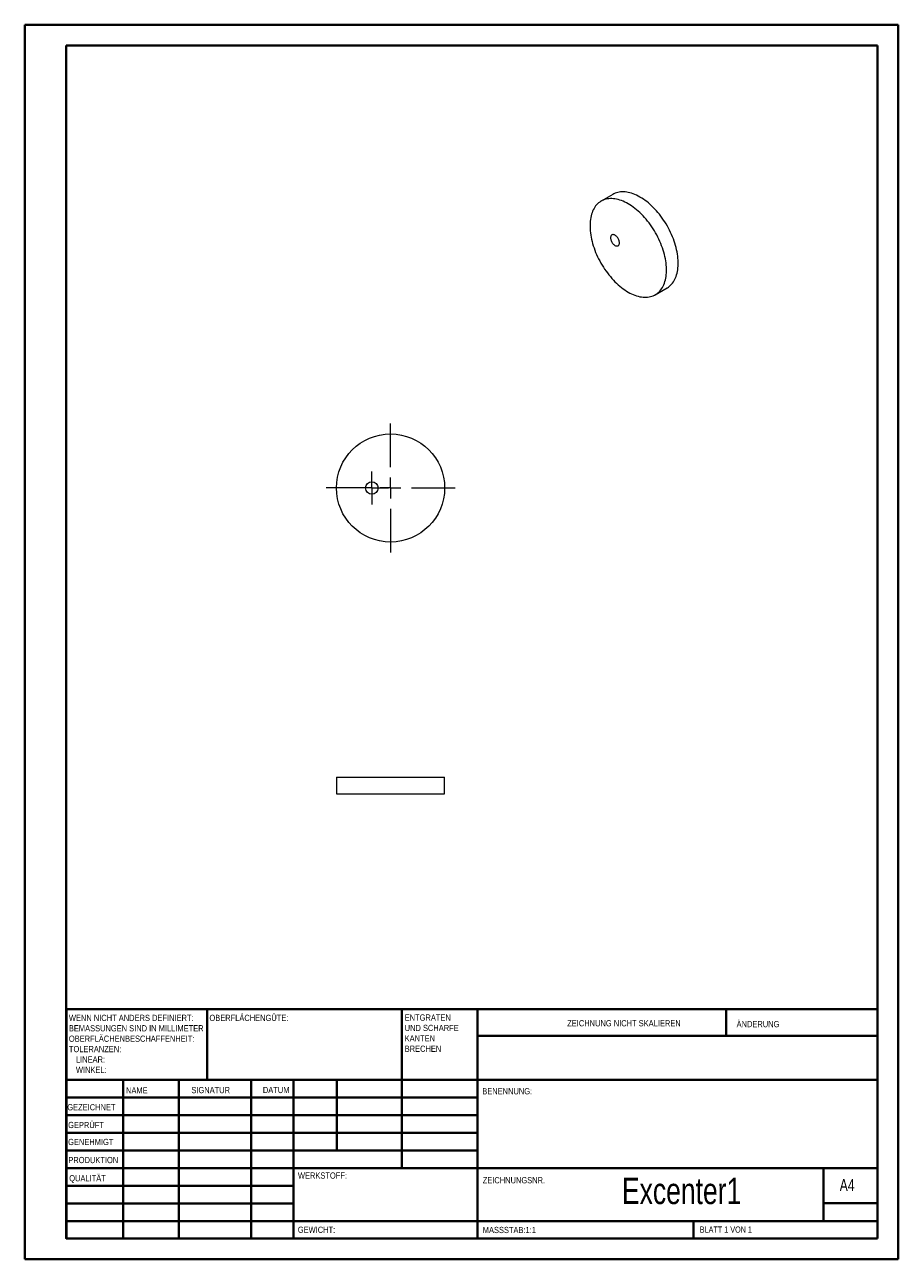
# Model space of a CAD drawing. Header units: millimetres. Extents: x 0 to 210, y 0 to 297.
import ezdxf

# ---------------------------------------------------------------- set-up
doc = ezdxf.new("R2010")
doc.units = ezdxf.units.MM
doc.styles.add('SLDTEXTSTYLE0', font='TXT', dxfattribs={"width": 0.75})
doc.styles.add('SLDTEXTSTYLE1', font='TXT', dxfattribs={"width": 0.692308})

# ---------------------------------------------------------------- blocks, each defined once
blk = doc.blocks.new('SW_NOTE_0')
at = {"color": 0, "linetype": 'Continuous', "lineweight": 0, "char_height": 1.5, "attachment_point": 1, "style": 'SLDTEXTSTYLE0'}
for s, insert in [('ENTGRATEN', (0, 1.93)), ('UND SCHARFE', (0, -0.57)), ('KANTEN', (0, -3.07)), ('BRECHEN', (0, -5.57))]:
    blk.add_mtext(s, dxfattribs=dict(at, insert=insert))
blk = doc.blocks.new('SW_NOTE_1')
at = {"color": 0, "linetype": 'Continuous', "lineweight": 0, "char_height": 1.5, "attachment_point": 1, "style": 'SLDTEXTSTYLE0'}
for s, insert in [('WENN NICHT ANDERS DEFINIERT:', (0, 1.93)), ('OBERFLÄCHENBESCHAFFENHEIT:', (0, -3.07)), ('BEMASSUNGEN SIND IN MILLIMETER', (0, -0.57)), ('TOLERANZEN:', (0, -5.57)), ('LINEAR:', (1.69, -8.07)), ('WINKEL:', (1.69, -10.57))]:
    blk.add_mtext(s, dxfattribs=dict(at, insert=insert))
blk = doc.blocks.new('SW_CENTERMARKSYMBOL_0')
at = {"color": 0, "linetype": 'Continuous', "lineweight": 0}
for p, q in [((0, 5), (0, 15.5)), ((-5, 0), (-15.5, 0)), ((0, 0), (-2.5, 0)), ((0, 0), (0, 2.5)), ((0, 0), (0, -2.5)), ((0, 0), (2.5, 0)), ((5, 0), (15.5, 0)), ((0, -5), (0, -15.5))]:
    blk.add_line(p, q, dxfattribs=at)
blk = doc.blocks.new('SW_CENTERMARKSYMBOL_1')
at = {"color": 0, "linetype": 'Continuous', "lineweight": 0}
for p, q in [((0, 2.5), (0, 4)), ((-2.5, 0), (-4, 0)), ((0, 0), (-2.5, 0)), ((0, 0), (0, 2.5)), ((0, 0), (0, -2.5)), ((0, 0), (2.5, 0)), ((2.5, 0), (4, 0)), ((0, -2.5), (0, -4))]:
    blk.add_line(p, q, dxfattribs=at)

msp = doc.modelspace()

# ---------------------------------------------------------------- linework, layer by layer
at = {"color": 7, "linetype": 'Continuous', "lineweight": 40}
for p, q in [((0.08, 0.21), (0.08, 297.21)), ((0.08, 297.21), (210.08, 297.21)), ((210.08, 0.21), (210.08, 297.21)), ((210.08, 292.21), (210.08, 297.21)), ((10.08, 292.21), (205.08, 292.21)), ((10.08, 5.21), (10.08, 292.21)), ((205.08, 5.21), (205.08, 292.21)), ((10.11, 60.37), (205.08, 60.37)), ((10.11, 60.37), (10.11, 5.12)), ((43.91, 43.37), (43.91, 60.37)), ((90.71, 60.37), (90.71, 22.12)), ((108.91, 60.37), (108.91, 5.12)), ((168.68, 54.09), (168.68, 60.46)), ((205.08, 54), (108.91, 54)), ((205.08, 43.37), (10.11, 43.37)), ((23.71, 43.37), (23.71, 5.12)), ((37.1, 43.37), (37.1, 5.12)), ((54.51, 43.37), (54.51, 5.12)), ((64.71, 5.12), (64.71, 43.37)), ((75.11, 26.37), (75.11, 43.37)), ((108.91, 39.12), (10.11, 39.12)), ((108.91, 34.87), (10.11, 34.87)), ((108.91, 30.62), (10.11, 30.62)), ((108.91, 26.37), (10.11, 26.37)), ((64.71, 22.12), (10.11, 22.12)), ((64.71, 22.12), (205.08, 22.12)), ((192.08, 9.46), (192.08, 22.21)), ((64.71, 17.87), (10.11, 17.87)), ((64.71, 13.62), (10.11, 13.62)), ((205.08, 13.71), (192.08, 13.71)), ((10.11, 9.37), (205.08, 9.37)), ((160.88, 5.21), (160.88, 9.46)), ((10.08, 5.21), (205.08, 5.21)), ((205.08, 5.21), (180.99, 5.21)), ((0.08, 0.21), (210.08, 0.21))]:
    msp.add_line(p, q, dxfattribs=at)
at = {"color": 7, "linetype": 'Continuous', "lineweight": 15}
for p, q in [((141.48, 256.4), (138.66, 254.77)), ((151.66, 232.25), (154.48, 233.88)), ((75.02, 116.21), (75.02, 112.21)), ((75.02, 116.21), (88.02, 116.21)), ((88.02, 116.21), (101.02, 116.21)), ((101.02, 112.21), (101.02, 116.21)), ((75.02, 112.21), (88.02, 112.21)), ((88.02, 112.21), (101.02, 112.21))]:
    msp.add_line(p, q, dxfattribs=at)
at = {"color": 7, "linetype": 'Continuous', "lineweight": 15, "flags": 128}
for points in [[(154.48, 233.88), (154.56, 233.93), (154.83, 234.11), (155.1, 234.31), (155.35, 234.54), (155.58, 234.78), (155.81, 235.05), (156.01, 235.34), (156.2, 235.64), (156.38, 235.97), (156.53, 236.31), (156.67, 236.67), (156.8, 237.04), (156.91, 237.43), (156.99, 237.84), (157.07, 238.26), (157.12, 238.7), (157.16, 239.14), (157.17, 239.6), (157.17, 240.07), (157.16, 240.55), (157.12, 241.04), (157.07, 241.54), (156.99, 242.04), (156.91, 242.55), (156.8, 243.06), (156.67, 243.58), (156.53, 244.11), (156.38, 244.63), (156.2, 245.15), (156.01, 245.68), (155.81, 246.2), (155.58, 246.72), (155.35, 247.24), (155.1, 247.76), (154.83, 248.27), (154.56, 248.77), (154.26, 249.27), (153.96, 249.76), (153.65, 250.23), (153.32, 250.7), (152.98, 251.16), (152.64, 251.61), (152.28, 252.04), (151.92, 252.46), (151.55, 252.87), (151.17, 253.26), (150.79, 253.63), (150.4, 253.99), (150, 254.33), (149.6, 254.66), (149.2, 254.96), (148.8, 255.25), (148.39, 255.51), (147.98, 255.76), (147.58, 255.98), (147.17, 256.18), (146.77, 256.37), (146.37, 256.53), (145.97, 256.66), (145.57, 256.78), (145.18, 256.87), (144.8, 256.94), (144.42, 256.98), (144.05, 257.01), (143.68, 257.01), (143.33, 256.98), (142.98, 256.94), (142.65, 256.87), (142.32, 256.77), (142.01, 256.66), (141.7, 256.52), (141.48, 256.4)], [(145.16, 232.89), (145.56, 232.67), (145.97, 232.47), (146.37, 232.29), (146.77, 232.13), (147.17, 231.99), (147.57, 231.87), (147.96, 231.78), (148.34, 231.71), (148.72, 231.67), (149.09, 231.64), (149.46, 231.64), (149.81, 231.67), (150.16, 231.72), (150.49, 231.79), (150.82, 231.88), (151.13, 231.99), (151.44, 232.13), (151.73, 232.29), (152.01, 232.48), (152.27, 232.68), (152.52, 232.9), (152.76, 233.15), (152.98, 233.42), (153.18, 233.7), (153.37, 234.01), (153.55, 234.33), (153.71, 234.67), (153.85, 235.03), (153.97, 235.41), (154.08, 235.8), (154.17, 236.21), (154.24, 236.63), (154.29, 237.06), (154.33, 237.51), (154.35, 237.97), (154.35, 238.44), (154.33, 238.92), (154.29, 239.41), (154.24, 239.9), (154.17, 240.41), (154.08, 240.92), (153.97, 241.43), (153.85, 241.95), (153.71, 242.47), (153.55, 243), (153.37, 243.52), (153.18, 244.05), (152.98, 244.57), (152.76, 245.09), (152.52, 245.61), (152.27, 246.13), (152.01, 246.63), (151.73, 247.14), (151.44, 247.63), (151.13, 248.12), (150.82, 248.6), (150.49, 249.07), (150.16, 249.53), (149.81, 249.98), (149.46, 250.41), (149.09, 250.83), (148.72, 251.24), (148.34, 251.63), (147.96, 252), (147.57, 252.36), (147.17, 252.7), (146.77, 253.02), (146.37, 253.33), (145.97, 253.61), (145.56, 253.88), (145.16, 254.12), (144.75, 254.35), (144.34, 254.55), (143.94, 254.73), (143.54, 254.89), (143.14, 255.03), (142.74, 255.14), (142.35, 255.24), (141.97, 255.31), (141.59, 255.35), (141.22, 255.37), (140.86, 255.37), (140.5, 255.35), (140.15, 255.3), (139.82, 255.23), (139.49, 255.14), (139.18, 255.02), (138.87, 254.89), (138.58, 254.73), (138.31, 254.54), (138.04, 254.34), (137.79, 254.11), (137.56, 253.87), (137.33, 253.6), (137.13, 253.31), (136.94, 253.01), (136.76, 252.69), (136.61, 252.34), (136.46, 251.98), (136.34, 251.61), (136.23, 251.22), (136.14, 250.81), (136.07, 250.39), (136.02, 249.96), (135.98, 249.51), (135.97, 249.05), (135.97, 248.58), (135.98, 248.1), (136.02, 247.61), (136.07, 247.11), (136.14, 246.61), (136.23, 246.1), (136.34, 245.59), (136.46, 245.07), (136.61, 244.55), (136.76, 244.02), (136.94, 243.5), (137.13, 242.97), (137.33, 242.45), (137.56, 241.93), (137.79, 241.41), (138.04, 240.89), (138.31, 240.38), (138.58, 239.88), (138.87, 239.38), (139.18, 238.9), (139.49, 238.42), (139.82, 237.95), (140.15, 237.49), (140.5, 237.04), (140.86, 236.61), (141.22, 236.19), (141.59, 235.78), (141.97, 235.39), (142.35, 235.02), (142.74, 234.66), (143.14, 234.32), (143.54, 233.99), (143.94, 233.69), (144.34, 233.4), (144.75, 233.14), (145.16, 232.89)], [(141.97, 244.12), (142.11, 244.05), (142.25, 244), (142.38, 243.98), (142.5, 243.98), (142.62, 244), (142.72, 244.05), (142.82, 244.11), (142.89, 244.2), (142.95, 244.31), (143, 244.44), (143.03, 244.58), (143.03, 244.73), (143.03, 244.9), (143, 245.07), (142.95, 245.25), (142.89, 245.43), (142.82, 245.61), (142.72, 245.78), (142.62, 245.94), (142.5, 246.1), (142.38, 246.24), (142.25, 246.37), (142.11, 246.48), (141.97, 246.57), (141.84, 246.64), (141.7, 246.69), (141.57, 246.71), (141.44, 246.71), (141.33, 246.69), (141.22, 246.65), (141.13, 246.58), (141.06, 246.49), (140.99, 246.38), (140.95, 246.25), (140.92, 246.11), (140.91, 245.96), (140.92, 245.79), (140.95, 245.62), (140.99, 245.44), (141.06, 245.26), (141.13, 245.09), (141.22, 244.91), (141.33, 244.75), (141.44, 244.59), (141.57, 244.45), (141.7, 244.32), (141.84, 244.21), (141.97, 244.12)]]:
    msp.add_lwpolyline(points, dxfattribs=at)
at = {"color": 7, "linetype": 'Continuous', "lineweight": 15}
for centre, radius in [((88.02, 185.77), 13), ((83.52, 185.77), 1.5)]:
    msp.add_circle(centre, radius, dxfattribs=at)

# ---------------------------------------------------------------- block references
at = {"color": 7, "linetype": 'Continuous', "lineweight": 0}
for name, p in [('SW_CENTERMARKSYMBOL_0', (88.02, 185.77)), ('SW_CENTERMARKSYMBOL_1', (83.52, 185.77)), ('SW_NOTE_1', (10.7, 57.11)), ('SW_NOTE_0', (91.42, 57.19))]:
    msp.add_blockref(name, p, dxfattribs=at)

# ---------------------------------------------------------------- texts
for s, insert, char_height, attachment_point, style in [('OBERFLÄCHENGÜTE:', (44.48, 59.04), 1.5, 1, 'SLDTEXTSTYLE0'), ('ZEICHNUNG NICHT SKALIEREN', (130.49, 57.75), 1.5, 1, 'SLDTEXTSTYLE0'), ('ÄNDERUNG', (171.21, 57.55), 1.5, 1, 'SLDTEXTSTYLE0'), ('NAME', (24.43, 41.62), 1.5, 1, 'SLDTEXTSTYLE0'), ('SIGNATUR', (40.14, 41.68), 1.5, 1, 'SLDTEXTSTYLE0'), ('DATUM', (57.33, 41.7), 1.5, 1, 'SLDTEXTSTYLE0'), ('BENENNUNG:', (110.07, 41.4), 1.5, 1, 'SLDTEXTSTYLE0'), ('GEZEICHNET', (10.32, 37.55), 1.5, 1, 'SLDTEXTSTYLE0'), ('GEPRÜFT', (10.52, 33.28), 1.5, 1, 'SLDTEXTSTYLE0'), ('GENEHMIGT', (10.51, 29.19), 1.5, 1, 'SLDTEXTSTYLE0'), ('PRODUKTION', (10.57, 24.85), 1.5, 1, 'SLDTEXTSTYLE0'), ('QUALITÄT', (10.78, 20.47), 1.5, 1, 'SLDTEXTSTYLE0'), ('WERKSTOFF:', (65.76, 21.11), 1.5, 1, 'SLDTEXTSTYLE0'), ('ZEICHNUNGSNR.', (110.18, 19.99), 1.5, 1, 'SLDTEXTSTYLE0'), ('Excenter1', (157.99, 19.85), 6.35, 2, 'SLDTEXTSTYLE0'), ('A4', (196, 19.52), 2.91, 1, 'SLDTEXTSTYLE0'), ('GEWICHT:', (65.73, 8.07), 1.499, 1, 'SLDTEXTSTYLE0'), ('MASSSTAB:1:1', (110.18, 8.02), 1.5, 1, 'SLDTEXTSTYLE0'), ('BLATT 1 VON 1', (162.36, 8.11), 1.5, 1, 'SLDTEXTSTYLE1')]:
    msp.add_mtext(s, dxfattribs=dict(at, insert=insert, char_height=char_height, attachment_point=attachment_point, style=style))

doc.saveas('drawing.dxf')
